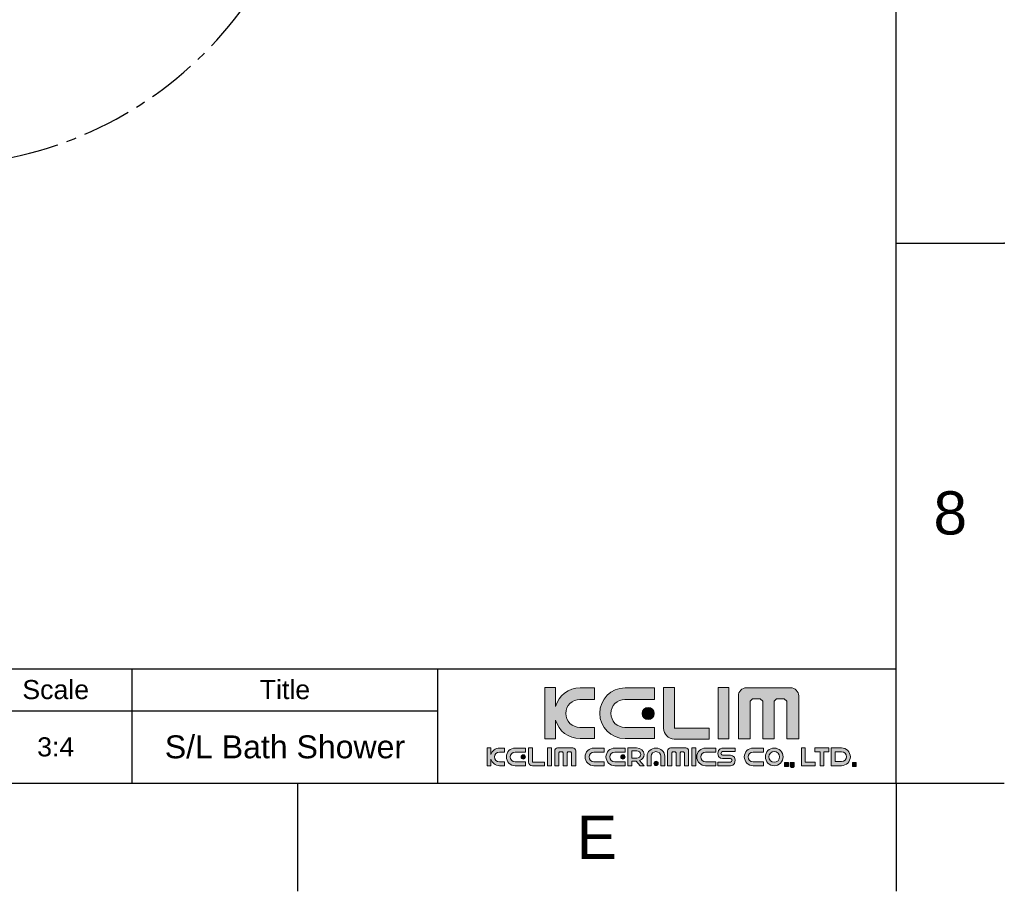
# Model space of a CAD drawing. Header units: millimetres. Extents: x 789 to 1209, y 393 to 987.
# Tile 4 of 29: x 1080 to 1209, y 393 to 507. Entities that reach past the tile are written whole.
import ezdxf

# ---------------------------------------------------------------- set-up
doc = ezdxf.new("R2010")
doc.units = ezdxf.units.MM
doc.header["$LTSCALE"] = 0.1
doc.linetypes.add('CENTERX2', pattern=[101.6, 63.5, -12.7, 12.7, -12.7])
for name, color, linetype in [('CENTER', 1, 'CENTERX2'), ('FORM', 7, 'Continuous'), ('TEXT', 2, 'Continuous')]:
    doc.layers.add(name, color=color, linetype=linetype)
doc.styles.get("Standard").update_dxf_attribs({"font": 'arial_0.ttf'})

msp = doc.modelspace()

# ---------------------------------------------------------------- hatches: boundary and pattern name
at = {"layer": 'TEXT'}
h = msp.add_hatch(color=2, dxfattribs=at)
h.dxf.hatch_style = 2
edge = h.paths.add_edge_path()
edge.add_spline(control_points=[(1155.537, 414.04), (1155.537, 414.04), (1153.608, 414.04), (1153.608, 414.04), (1152.593, 414.04), (1151.776, 414.857), (1151.776, 415.869), (1151.776, 416.885), (1152.593, 417.702), (1153.608, 417.702), (1153.608, 417.702), (1155.537, 417.702), (1155.537, 417.702), (1155.537, 417.702), (1155.537, 419.216), (1155.537, 419.216), (1155.537, 419.216), (1153.631, 419.216), (1153.631, 419.216), (1152.104, 419.216), (1150.823, 418.193), (1150.433, 416.794), (1150.433, 416.794), (1150.433, 419.263), (1150.433, 419.263), (1150.433, 419.263), (1149.021, 419.263), (1149.021, 419.263), (1149.021, 419.263), (1149.021, 412.525), (1149.021, 412.525), (1149.021, 412.525), (1150.433, 412.525), (1150.433, 412.525), (1150.433, 412.525), (1150.433, 414.997), (1150.433, 414.997), (1150.823, 413.599), (1152.104, 412.572), (1153.631, 412.572), (1153.631, 412.572), (1155.537, 412.572), (1155.537, 412.572), (1155.537, 412.572), (1155.537, 414.04), (1155.537, 414.04)], knot_values=[0, 0, 0, 0, 1, 1, 1, 2, 2, 2, 3, 3, 3, 4, 4, 4, 5, 5, 5, 6, 6, 6, 7, 7, 7, 8, 8, 8, 9, 9, 9, 10, 10, 10, 11, 11, 11, 12, 12, 12, 13, 13, 13, 14, 14, 14, 15, 15, 15, 15], degree=3, periodic=0)
h = msp.add_hatch(color=256, dxfattribs=at)
h.dxf.hatch_style = 2
edge = h.paths.add_edge_path()
edge.add_spline(control_points=[(1159.52, 412.572), (1159.52, 412.572), (1163.36, 412.572), (1163.36, 412.572), (1163.36, 412.572), (1163.36, 414.04), (1163.36, 414.04), (1163.36, 414.04), (1159.496, 414.04), (1159.496, 414.04), (1158.483, 414.04), (1157.666, 414.857), (1157.666, 415.869), (1157.666, 416.885), (1158.483, 417.702), (1159.496, 417.702), (1159.496, 417.702), (1163.36, 417.702), (1163.36, 417.702), (1163.36, 417.702), (1163.36, 419.216), (1163.36, 419.216), (1163.36, 419.216), (1159.52, 419.216), (1159.52, 419.216), (1157.684, 419.216), (1156.199, 417.733), (1156.199, 415.895), (1156.199, 414.061), (1157.684, 412.572), (1159.52, 412.572)], knot_values=[0, 0, 0, 0, 1, 1, 1, 2, 2, 2, 3, 3, 3, 4, 4, 4, 5, 5, 5, 6, 6, 6, 7, 7, 7, 8, 8, 8, 9, 9, 9, 10, 10, 10, 10], degree=3, periodic=0)
h = msp.add_hatch(color=2, dxfattribs=at)
h.dxf.hatch_style = 2
edge = h.paths.add_edge_path()
edge.add_spline(control_points=[(1165.964, 412.521), (1165.964, 412.521), (1170.504, 412.521), (1170.504, 412.521), (1170.504, 412.521), (1170.504, 413.935), (1170.504, 413.935), (1170.504, 413.935), (1165.974, 413.935), (1165.974, 413.935), (1165.974, 413.935), (1165.969, 413.92), (1165.969, 413.92), (1165.969, 413.92), (1165.969, 419.263), (1165.969, 419.263), (1165.969, 419.263), (1164.555, 419.263), (1164.555, 419.263), (1164.555, 419.263), (1164.555, 413.935), (1164.555, 413.935), (1164.555, 413.935), (1164.55, 413.94), (1164.55, 413.94), (1164.55, 413.155), (1165.186, 412.515), (1165.974, 412.515), (1165.974, 412.515), (1165.964, 412.521), (1165.964, 412.521)], knot_values=[0, 0, 0, 0, 1, 1, 1, 2, 2, 2, 3, 3, 3, 4, 4, 4, 5, 5, 5, 6, 6, 6, 7, 7, 7, 8, 8, 8, 9, 9, 9, 10, 10, 10, 10], degree=3, periodic=0)
h = msp.add_hatch(color=2, dxfattribs=at)
h.dxf.hatch_style = 2
h.paths.add_polyline_path([(1173.094, 419.263), (1171.681, 419.263), (1171.681, 412.525), (1173.094, 412.525)])
h = msp.add_hatch(color=2, dxfattribs=at)
h.dxf.hatch_style = 2
edge = h.paths.add_edge_path()
edge.add_spline(control_points=[(1181.168, 419.231), (1181.168, 419.231), (1175.415, 419.231), (1175.415, 419.231), (1174.824, 419.231), (1174.345, 418.755), (1174.345, 418.168), (1174.345, 418.168), (1174.345, 412.536), (1174.345, 412.536), (1174.345, 412.536), (1175.873, 412.536), (1175.873, 412.536), (1175.873, 412.536), (1175.873, 417.471), (1175.873, 417.471), (1175.873, 417.471), (1176.191, 417.791), (1176.191, 417.791), (1176.191, 417.791), (1177.216, 417.791), (1177.216, 417.791), (1177.216, 417.791), (1177.535, 417.471), (1177.535, 417.471), (1177.535, 417.471), (1177.535, 412.536), (1177.535, 412.536), (1177.535, 412.536), (1179.012, 412.536), (1179.012, 412.536), (1179.012, 412.536), (1179.012, 417.471), (1179.012, 417.471), (1179.012, 417.471), (1179.334, 417.791), (1179.334, 417.791), (1179.334, 417.791), (1180.355, 417.791), (1180.355, 417.791), (1180.355, 417.791), (1180.673, 417.471), (1180.673, 417.471), (1180.673, 417.471), (1180.673, 412.536), (1180.673, 412.536), (1180.673, 412.536), (1182.239, 412.536), (1182.239, 412.536), (1182.239, 412.536), (1182.239, 418.168), (1182.239, 418.168), (1182.239, 418.755), (1181.758, 419.231), (1181.168, 419.231)], knot_values=[0, 0, 0, 0, 1, 1, 1, 2, 2, 2, 3, 3, 3, 4, 4, 4, 5, 5, 5, 6, 6, 6, 7, 7, 7, 8, 8, 8, 9, 9, 9, 10, 10, 10, 11, 11, 11, 12, 12, 12, 13, 13, 13, 14, 14, 14, 15, 15, 15, 16, 16, 16, 17, 17, 17, 18, 18, 18, 18], degree=3, periodic=0)
h = msp.add_hatch(color=2, dxfattribs=at)
h.dxf.hatch_style = 2
edge = h.paths.add_edge_path()
edge.add_spline(control_points=[(1161.742, 415.869), (1161.742, 415.429), (1162.098, 415.066), (1162.541, 415.066), (1162.982, 415.066), (1163.342, 415.429), (1163.342, 415.869), (1163.342, 416.313), (1162.982, 416.669), (1162.541, 416.669), (1162.098, 416.669), (1161.742, 416.313), (1161.742, 415.869)], knot_values=[0, 0, 0, 0, 1, 1, 1, 2, 2, 2, 3, 3, 3, 4, 4, 4, 4], degree=3, periodic=0)
h = msp.add_hatch(color=2, dxfattribs=at)
h.dxf.hatch_style = 2
edge = h.paths.add_edge_path()
edge.add_spline(control_points=[(1141.97, 410.494), (1141.97, 410.494), (1141.97, 411.359), (1141.97, 411.359), (1141.97, 411.359), (1141.478, 411.359), (1141.478, 411.359), (1141.478, 411.359), (1141.478, 409.009), (1141.478, 409.009), (1141.478, 409.009), (1141.97, 409.009), (1141.97, 409.009), (1141.97, 409.009), (1141.97, 409.875), (1141.97, 409.875), (1142.105, 409.386), (1142.552, 409.026), (1143.086, 409.026), (1143.086, 409.026), (1143.751, 409.026), (1143.751, 409.026), (1143.751, 409.026), (1143.751, 409.537), (1143.751, 409.537), (1143.751, 409.537), (1143.078, 409.537), (1143.078, 409.537), (1142.724, 409.537), (1142.439, 409.822), (1142.439, 410.175), (1142.439, 410.529), (1142.724, 410.814), (1143.078, 410.814), (1143.078, 410.814), (1143.751, 410.814), (1143.751, 410.814), (1143.751, 410.814), (1143.751, 411.343), (1143.751, 411.343), (1143.751, 411.343), (1143.086, 411.343), (1143.086, 411.343), (1142.552, 411.343), (1142.105, 410.984), (1141.97, 410.494)], knot_values=[0, 0, 0, 0, 1, 1, 1, 2, 2, 2, 3, 3, 3, 4, 4, 4, 5, 5, 5, 6, 6, 6, 7, 7, 7, 8, 8, 8, 9, 9, 9, 10, 10, 10, 11, 11, 11, 12, 12, 12, 13, 13, 13, 14, 14, 14, 15, 15, 15, 15], degree=3, periodic=0)
h = msp.add_hatch(color=2, dxfattribs=at)
h.dxf.hatch_style = 2
edge = h.paths.add_edge_path()
edge.add_spline(control_points=[(1143.981, 410.184), (1143.981, 409.545), (1144.499, 409.026), (1145.14, 409.026), (1145.14, 409.026), (1146.479, 409.026), (1146.479, 409.026), (1146.479, 409.026), (1146.479, 409.537), (1146.479, 409.537), (1146.479, 409.537), (1145.131, 409.537), (1145.131, 409.537), (1144.778, 409.537), (1144.493, 409.822), (1144.493, 410.175), (1144.493, 410.529), (1144.778, 410.814), (1145.131, 410.814), (1145.131, 410.814), (1146.479, 410.814), (1146.479, 410.814), (1146.479, 410.814), (1146.479, 411.343), (1146.479, 411.343), (1146.479, 411.343), (1145.14, 411.343), (1145.14, 411.343), (1144.499, 411.343), (1143.981, 410.825), (1143.981, 410.184)], knot_values=[0, 0, 0, 0, 1, 1, 1, 2, 2, 2, 3, 3, 3, 4, 4, 4, 5, 5, 5, 6, 6, 6, 7, 7, 7, 8, 8, 8, 9, 9, 9, 10, 10, 10, 10], degree=3, periodic=0)
h = msp.add_hatch(color=2, dxfattribs=at)
h.dxf.hatch_style = 2
edge = h.paths.add_edge_path()
edge.add_spline(control_points=[(1147.389, 409.495), (1147.389, 409.495), (1147.389, 411.359), (1147.389, 411.359), (1147.389, 411.359), (1146.896, 411.359), (1146.896, 411.359), (1146.896, 411.359), (1146.896, 409.5), (1146.896, 409.5), (1146.896, 409.5), (1146.894, 409.503), (1146.894, 409.503), (1146.894, 409.228), (1147.116, 409.005), (1147.391, 409.005), (1147.391, 409.005), (1147.387, 409.007), (1147.387, 409.007), (1147.387, 409.007), (1148.97, 409.007), (1148.97, 409.007), (1148.97, 409.007), (1148.97, 409.5), (1148.97, 409.5), (1148.97, 409.5), (1147.391, 409.5), (1147.391, 409.5), (1147.391, 409.5), (1147.389, 409.495), (1147.389, 409.495)], knot_values=[0, 0, 0, 0, 1, 1, 1, 2, 2, 2, 3, 3, 3, 4, 4, 4, 5, 5, 5, 6, 6, 6, 7, 7, 7, 8, 8, 8, 9, 9, 9, 10, 10, 10, 10], degree=3, periodic=0)
h = msp.add_hatch(color=2, dxfattribs=at)
h.dxf.hatch_style = 2
h.paths.add_polyline_path([(1149.381, 409.009), (1149.874, 409.009), (1149.874, 411.359), (1149.381, 411.359)])
h = msp.add_hatch(color=2, dxfattribs=at)
h.dxf.hatch_style = 2
edge = h.paths.add_edge_path()
edge.add_spline(control_points=[(1152.69, 411.348), (1152.69, 411.348), (1150.683, 411.348), (1150.683, 411.348), (1150.477, 411.348), (1150.31, 411.182), (1150.31, 410.977), (1150.31, 410.977), (1150.31, 409.013), (1150.31, 409.013), (1150.31, 409.013), (1150.843, 409.013), (1150.843, 409.013), (1150.843, 409.013), (1150.843, 410.734), (1150.843, 410.734), (1150.843, 410.734), (1150.954, 410.845), (1150.954, 410.845), (1150.954, 410.845), (1151.311, 410.845), (1151.311, 410.845), (1151.311, 410.845), (1151.423, 410.734), (1151.423, 410.734), (1151.423, 410.734), (1151.423, 409.013), (1151.423, 409.013), (1151.423, 409.013), (1151.938, 409.013), (1151.938, 409.013), (1151.938, 409.013), (1151.938, 410.734), (1151.938, 410.734), (1151.938, 410.734), (1152.05, 410.845), (1152.05, 410.845), (1152.05, 410.845), (1152.406, 410.845), (1152.406, 410.845), (1152.406, 410.845), (1152.517, 410.734), (1152.517, 410.734), (1152.517, 410.734), (1152.517, 409.013), (1152.517, 409.013), (1152.517, 409.013), (1153.063, 409.013), (1153.063, 409.013), (1153.063, 409.013), (1153.063, 410.977), (1153.063, 410.977), (1153.063, 411.182), (1152.895, 411.348), (1152.69, 411.348)], knot_values=[0, 0, 0, 0, 1, 1, 1, 2, 2, 2, 3, 3, 3, 4, 4, 4, 5, 5, 5, 6, 6, 6, 7, 7, 7, 8, 8, 8, 9, 9, 9, 10, 10, 10, 11, 11, 11, 12, 12, 12, 13, 13, 13, 14, 14, 14, 15, 15, 15, 16, 16, 16, 17, 17, 17, 18, 18, 18, 18], degree=3, periodic=0)
h = msp.add_hatch(color=2, dxfattribs=at)
h.dxf.hatch_style = 2
edge = h.paths.add_edge_path()
edge.add_spline(control_points=[(1154.295, 410.184), (1154.295, 409.545), (1154.813, 409.026), (1155.453, 409.026), (1155.453, 409.026), (1156.792, 409.026), (1156.792, 409.026), (1156.792, 409.026), (1156.792, 409.537), (1156.792, 409.537), (1156.792, 409.537), (1155.445, 409.537), (1155.445, 409.537), (1155.091, 409.537), (1154.806, 409.822), (1154.806, 410.175), (1154.806, 410.529), (1155.091, 410.814), (1155.445, 410.814), (1155.445, 410.814), (1156.792, 410.814), (1156.792, 410.814), (1156.792, 410.814), (1156.792, 411.343), (1156.792, 411.343), (1156.792, 411.343), (1155.453, 411.343), (1155.453, 411.343), (1154.813, 411.343), (1154.295, 410.825), (1154.295, 410.184)], knot_values=[0, 0, 0, 0, 1, 1, 1, 2, 2, 2, 3, 3, 3, 4, 4, 4, 5, 5, 5, 6, 6, 6, 7, 7, 7, 8, 8, 8, 9, 9, 9, 10, 10, 10, 10], degree=3, periodic=0)
h = msp.add_hatch(color=2, dxfattribs=at)
h.dxf.hatch_style = 2
edge = h.paths.add_edge_path()
edge.add_spline(control_points=[(1157.023, 410.184), (1157.023, 409.545), (1157.541, 409.026), (1158.182, 409.026), (1158.182, 409.026), (1159.521, 409.026), (1159.521, 409.026), (1159.521, 409.026), (1159.521, 409.537), (1159.521, 409.537), (1159.521, 409.537), (1158.173, 409.537), (1158.173, 409.537), (1157.82, 409.537), (1157.535, 409.822), (1157.535, 410.175), (1157.535, 410.529), (1157.82, 410.814), (1158.173, 410.814), (1158.173, 410.814), (1159.521, 410.814), (1159.521, 410.814), (1159.521, 410.814), (1159.521, 411.343), (1159.521, 411.343), (1159.521, 411.343), (1158.182, 411.343), (1158.182, 411.343), (1157.541, 411.343), (1157.023, 410.825), (1157.023, 410.184)], knot_values=[0, 0, 0, 0, 1, 1, 1, 2, 2, 2, 3, 3, 3, 4, 4, 4, 5, 5, 5, 6, 6, 6, 7, 7, 7, 8, 8, 8, 9, 9, 9, 10, 10, 10, 10], degree=3, periodic=0)
h = msp.add_hatch(color=2, dxfattribs=at)
h.dxf.hatch_style = 2
edge = h.paths.add_edge_path()
edge.add_spline(control_points=[(1162.01, 410.493), (1162.01, 410.971), (1161.572, 411.359), (1161.031, 411.359), (1161.031, 411.359), (1160.392, 411.359), (1160.392, 411.359), (1160.392, 411.359), (1159.899, 411.359), (1159.899, 411.359), (1159.899, 411.359), (1159.899, 410.976), (1159.899, 410.976), (1159.899, 410.976), (1159.899, 410.022), (1159.899, 410.022), (1159.899, 410.022), (1159.899, 409.627), (1159.899, 409.627), (1159.899, 409.627), (1159.899, 409.009), (1159.899, 409.009), (1159.899, 409.009), (1160.392, 409.009), (1160.392, 409.009), (1160.392, 409.009), (1160.392, 409.627), (1160.392, 409.627), (1160.392, 409.627), (1160.992, 409.627), (1160.992, 409.627), (1160.992, 409.627), (1161.516, 409.009), (1161.516, 409.009), (1161.516, 409.009), (1162.008, 409.009), (1162.008, 409.009), (1162.008, 409.009), (1161.423, 409.7), (1161.423, 409.7), (1161.769, 409.833), (1162.01, 410.137), (1162.01, 410.493)], knot_values=[0, 0, 0, 0, 1, 1, 1, 2, 2, 2, 3, 3, 3, 4, 4, 4, 5, 5, 5, 6, 6, 6, 7, 7, 7, 8, 8, 8, 9, 9, 9, 10, 10, 10, 11, 11, 11, 12, 12, 12, 13, 13, 13, 14, 14, 14, 14], degree=3, periodic=0)
edge = h.paths.add_edge_path()
edge.add_spline(control_points=[(1161.039, 410.022), (1161.039, 410.022), (1160.392, 410.022), (1160.392, 410.022), (1160.392, 410.022), (1160.392, 410.976), (1160.392, 410.976), (1160.392, 410.976), (1161.039, 410.976), (1161.039, 410.976), (1161.337, 410.976), (1161.578, 410.763), (1161.578, 410.499), (1161.578, 410.235), (1161.337, 410.022), (1161.039, 410.022)], knot_values=[0, 0, 0, 0, 1, 1, 1, 2, 2, 2, 3, 3, 3, 4, 4, 4, 5, 5, 5, 5], degree=3, periodic=0)
h = msp.add_hatch(color=2, dxfattribs=at)
h.dxf.hatch_style = 2
edge = h.paths.add_edge_path()
edge.add_spline(control_points=[(1163.565, 411.343), (1162.926, 411.343), (1162.407, 410.862), (1162.407, 410.268), (1162.407, 410.268), (1162.407, 409.026), (1162.407, 409.026), (1162.407, 409.026), (1162.918, 409.026), (1162.918, 409.026), (1162.918, 409.026), (1162.918, 410.276), (1162.918, 410.276), (1162.918, 410.603), (1163.203, 410.868), (1163.556, 410.868), (1163.91, 410.868), (1164.196, 410.604), (1164.196, 410.276), (1164.196, 410.276), (1164.196, 409.026), (1164.196, 409.026), (1164.196, 409.026), (1164.724, 409.026), (1164.724, 409.026), (1164.724, 409.026), (1164.724, 410.268), (1164.724, 410.268), (1164.724, 410.862), (1164.206, 411.343), (1163.565, 411.343)], knot_values=[0, 0, 0, 0, 1, 1, 1, 2, 2, 2, 3, 3, 3, 4, 4, 4, 5, 5, 5, 6, 6, 6, 7, 7, 7, 8, 8, 8, 9, 9, 9, 10, 10, 10, 10], degree=3, periodic=0)
h = msp.add_hatch(color=2, dxfattribs=at)
h.dxf.hatch_style = 2
edge = h.paths.add_edge_path()
edge.add_spline(control_points=[(1167.464, 411.348), (1167.464, 411.348), (1165.458, 411.348), (1165.458, 411.348), (1165.252, 411.348), (1165.085, 411.182), (1165.085, 410.977), (1165.085, 410.977), (1165.085, 409.013), (1165.085, 409.013), (1165.085, 409.013), (1165.618, 409.013), (1165.618, 409.013), (1165.618, 409.013), (1165.618, 410.734), (1165.618, 410.734), (1165.618, 410.734), (1165.729, 410.845), (1165.729, 410.845), (1165.729, 410.845), (1166.086, 410.845), (1166.086, 410.845), (1166.086, 410.845), (1166.197, 410.734), (1166.197, 410.734), (1166.197, 410.734), (1166.197, 409.013), (1166.197, 409.013), (1166.197, 409.013), (1166.713, 409.013), (1166.713, 409.013), (1166.713, 409.013), (1166.713, 410.734), (1166.713, 410.734), (1166.713, 410.734), (1166.825, 410.845), (1166.825, 410.845), (1166.825, 410.845), (1167.181, 410.845), (1167.181, 410.845), (1167.181, 410.845), (1167.292, 410.734), (1167.292, 410.734), (1167.292, 410.734), (1167.292, 409.013), (1167.292, 409.013), (1167.292, 409.013), (1167.838, 409.013), (1167.838, 409.013), (1167.838, 409.013), (1167.838, 410.977), (1167.838, 410.977), (1167.838, 411.182), (1167.67, 411.348), (1167.464, 411.348)], knot_values=[0, 0, 0, 0, 1, 1, 1, 2, 2, 2, 3, 3, 3, 4, 4, 4, 5, 5, 5, 6, 6, 6, 7, 7, 7, 8, 8, 8, 9, 9, 9, 10, 10, 10, 11, 11, 11, 12, 12, 12, 13, 13, 13, 14, 14, 14, 15, 15, 15, 16, 16, 16, 17, 17, 17, 18, 18, 18, 18], degree=3, periodic=0)
h = msp.add_hatch(color=2, dxfattribs=at)
h.dxf.hatch_style = 2
h.paths.add_polyline_path([(1168.269, 409.009), (1168.762, 409.009), (1168.762, 411.359), (1168.269, 411.359)])
h = msp.add_hatch(color=2, dxfattribs=at)
h.dxf.hatch_style = 2
edge = h.paths.add_edge_path()
edge.add_spline(control_points=[(1168.906, 410.184), (1168.906, 409.545), (1169.424, 409.026), (1170.064, 409.026), (1170.064, 409.026), (1171.404, 409.026), (1171.404, 409.026), (1171.404, 409.026), (1171.404, 409.537), (1171.404, 409.537), (1171.404, 409.537), (1170.056, 409.537), (1170.056, 409.537), (1169.702, 409.537), (1169.417, 409.822), (1169.417, 410.175), (1169.417, 410.529), (1169.702, 410.814), (1170.056, 410.814), (1170.056, 410.814), (1171.404, 410.814), (1171.404, 410.814), (1171.404, 410.814), (1171.404, 411.343), (1171.404, 411.343), (1171.404, 411.343), (1170.064, 411.343), (1170.064, 411.343), (1169.424, 411.343), (1168.906, 410.825), (1168.906, 410.184)], knot_values=[0, 0, 0, 0, 1, 1, 1, 2, 2, 2, 3, 3, 3, 4, 4, 4, 5, 5, 5, 6, 6, 6, 7, 7, 7, 8, 8, 8, 9, 9, 9, 10, 10, 10, 10], degree=3, periodic=0)
h = msp.add_hatch(color=2, dxfattribs=at)
h.dxf.hatch_style = 2
edge = h.paths.add_edge_path()
edge.add_spline(control_points=[(1171.651, 410.626), (1171.651, 409.909), (1172.381, 409.97), (1172.381, 409.97), (1172.381, 409.97), (1172.4, 409.97), (1172.4, 409.97), (1172.4, 409.97), (1173.186, 409.97), (1173.186, 409.97), (1173.186, 409.97), (1173.327, 409.97), (1173.327, 409.97), (1173.327, 409.97), (1173.518, 409.939), (1173.518, 409.755), (1173.518, 409.571), (1173.394, 409.5), (1173.327, 409.5), (1173.327, 409.5), (1171.651, 409.5), (1171.651, 409.5), (1171.651, 409.5), (1171.651, 409.026), (1171.651, 409.026), (1171.651, 409.026), (1173.316, 409.026), (1173.316, 409.026), (1173.316, 409.026), (1173.935, 409.026), (1173.935, 409.743), (1173.935, 410.461), (1173.205, 410.399), (1173.205, 410.399), (1173.205, 410.399), (1173.186, 410.399), (1173.186, 410.399), (1173.186, 410.399), (1172.4, 410.399), (1172.4, 410.399), (1172.4, 410.399), (1172.258, 410.399), (1172.258, 410.399), (1172.258, 410.399), (1172.067, 410.43), (1172.067, 410.614), (1172.067, 410.797), (1172.192, 410.868), (1172.259, 410.868), (1172.259, 410.868), (1173.935, 410.868), (1173.935, 410.868), (1173.935, 410.868), (1173.935, 411.343), (1173.935, 411.343), (1173.935, 411.343), (1172.27, 411.343), (1172.27, 411.343), (1172.27, 411.343), (1171.651, 411.343), (1171.651, 410.626)], knot_values=[0, 0, 0, 0, 1, 1, 1, 2, 2, 2, 3, 3, 3, 4, 4, 4, 5, 5, 5, 6, 6, 6, 7, 7, 7, 8, 8, 8, 9, 9, 9, 10, 10, 10, 11, 11, 11, 12, 12, 12, 13, 13, 13, 14, 14, 14, 15, 15, 15, 16, 16, 16, 17, 17, 17, 18, 18, 18, 19, 19, 19, 20, 20, 20, 20], degree=3, periodic=0)
h = msp.add_hatch(color=2, dxfattribs=at)
h.dxf.hatch_style = 2
edge = h.paths.add_edge_path()
edge.add_spline(control_points=[(1175.127, 410.184), (1175.127, 409.545), (1175.644, 409.026), (1176.285, 409.026), (1176.285, 409.026), (1177.624, 409.026), (1177.624, 409.026), (1177.624, 409.026), (1177.624, 409.537), (1177.624, 409.537), (1177.624, 409.537), (1176.277, 409.537), (1176.277, 409.537), (1175.923, 409.537), (1175.638, 409.822), (1175.638, 410.175), (1175.638, 410.529), (1175.923, 410.814), (1176.277, 410.814), (1176.277, 410.814), (1177.624, 410.814), (1177.624, 410.814), (1177.624, 410.814), (1177.624, 411.343), (1177.624, 411.343), (1177.624, 411.343), (1176.285, 411.343), (1176.285, 411.343), (1175.644, 411.343), (1175.127, 410.825), (1175.127, 410.184)], knot_values=[0, 0, 0, 0, 1, 1, 1, 2, 2, 2, 3, 3, 3, 4, 4, 4, 5, 5, 5, 6, 6, 6, 7, 7, 7, 8, 8, 8, 9, 9, 9, 10, 10, 10, 10], degree=3, periodic=0)
h = msp.add_hatch(color=2, dxfattribs=at)
h.dxf.hatch_style = 2
edge = h.paths.add_edge_path()
edge.add_spline(control_points=[(1179.038, 411.343), (1178.398, 411.343), (1177.88, 410.824), (1177.88, 410.184), (1177.88, 409.545), (1178.398, 409.026), (1179.038, 409.026), (1179.678, 409.026), (1180.197, 409.545), (1180.197, 410.184), (1180.197, 410.824), (1179.678, 411.343), (1179.038, 411.343)], knot_values=[0, 0, 0, 0, 1, 1, 1, 2, 2, 2, 3, 3, 3, 4, 4, 4, 4], degree=3, periodic=0)
edge = h.paths.add_edge_path()
edge.add_spline(control_points=[(1179.038, 409.476), (1178.647, 409.476), (1178.33, 409.794), (1178.33, 410.184), (1178.33, 410.576), (1178.647, 410.893), (1179.038, 410.893), (1179.429, 410.893), (1179.746, 410.576), (1179.746, 410.184), (1179.746, 409.794), (1179.429, 409.476), (1179.038, 409.476)], knot_values=[0, 0, 0, 0, 1, 1, 1, 2, 2, 2, 3, 3, 3, 4, 4, 4, 4], degree=3, periodic=0)
h = msp.add_hatch(color=2, dxfattribs=at)
h.dxf.hatch_style = 2
h.paths.add_polyline_path([(1183.086, 411.359), (1182.593, 411.359), (1182.593, 409.502), (1182.593, 409.009), (1183.086, 409.009), (1184.411, 409.009), (1184.411, 409.502), (1183.086, 409.502)])
h = msp.add_hatch(color=2, dxfattribs=at)
h.dxf.hatch_style = 2
h.paths.add_polyline_path([(1185.032, 411.359), (1184.37, 411.359), (1184.37, 410.866), (1185.032, 410.866), (1185.032, 409.009), (1185.525, 409.009), (1185.525, 410.866), (1186.187, 410.866), (1186.187, 411.359), (1185.525, 411.359)])
h = msp.add_hatch(color=2, dxfattribs=at)
h.dxf.hatch_style = 2
edge = h.paths.add_edge_path()
edge.add_spline(control_points=[(1187.843, 411.351), (1187.843, 411.351), (1186.504, 411.351), (1186.504, 411.351), (1186.504, 411.351), (1186.504, 409.034), (1186.504, 409.034), (1186.504, 409.034), (1187.843, 409.034), (1187.843, 409.034), (1188.484, 409.034), (1189.002, 409.551), (1189.002, 410.192), (1189.002, 410.832), (1188.484, 411.351), (1187.843, 411.351)], knot_values=[0, 0, 0, 0, 1, 1, 1, 2, 2, 2, 3, 3, 3, 4, 4, 4, 5, 5, 5, 5], degree=3, periodic=0)
edge = h.paths.add_edge_path()
edge.add_spline(control_points=[(1187.852, 409.562), (1187.852, 409.562), (1186.997, 409.562), (1186.997, 409.562), (1186.997, 409.562), (1186.997, 410.839), (1186.997, 410.839), (1186.997, 410.839), (1187.852, 410.839), (1187.852, 410.839), (1188.205, 410.839), (1188.49, 410.554), (1188.49, 410.201), (1188.49, 409.847), (1188.205, 409.562), (1187.852, 409.562)], knot_values=[0, 0, 0, 0, 1, 1, 1, 2, 2, 2, 3, 3, 3, 4, 4, 4, 5, 5, 5, 5], degree=3, periodic=0)
h = msp.add_hatch(color=2, dxfattribs=at)
h.dxf.hatch_style = 2
edge = h.paths.add_edge_path()
edge.add_spline(control_points=[(1145.914, 410.175), (1145.914, 410.021), (1146.039, 409.895), (1146.193, 409.895), (1146.347, 409.895), (1146.473, 410.021), (1146.473, 410.175), (1146.473, 410.33), (1146.347, 410.454), (1146.193, 410.454), (1146.039, 410.454), (1145.914, 410.33), (1145.914, 410.175)], knot_values=[0, 0, 0, 0, 1, 1, 1, 2, 2, 2, 3, 3, 3, 4, 4, 4, 4], degree=3, periodic=0)
h = msp.add_hatch(color=2, dxfattribs=at)
h.dxf.hatch_style = 2
edge = h.paths.add_edge_path()
edge.add_spline(control_points=[(1158.957, 410.175), (1158.957, 410.021), (1159.08, 409.895), (1159.235, 409.895), (1159.389, 409.895), (1159.514, 410.021), (1159.514, 410.175), (1159.514, 410.33), (1159.389, 410.454), (1159.235, 410.454), (1159.08, 410.454), (1158.957, 410.33), (1158.957, 410.175)], knot_values=[0, 0, 0, 0, 1, 1, 1, 2, 2, 2, 3, 3, 3, 4, 4, 4, 4], degree=3, periodic=0)
h = msp.add_hatch(color=2, dxfattribs=at)
h.dxf.hatch_style = 2
edge = h.paths.add_edge_path()
edge.add_spline(control_points=[(1163.573, 409.602), (1163.419, 409.602), (1163.295, 409.477), (1163.295, 409.322), (1163.295, 409.169), (1163.419, 409.042), (1163.573, 409.042), (1163.728, 409.042), (1163.853, 409.169), (1163.853, 409.322), (1163.853, 409.477), (1163.728, 409.602), (1163.573, 409.602)], knot_values=[0, 0, 0, 0, 1, 1, 1, 2, 2, 2, 3, 3, 3, 4, 4, 4, 4], degree=3, periodic=0)
h = msp.add_hatch(color=2, dxfattribs=at)
h.dxf.hatch_style = 2
h.paths.add_polyline_path([(1180.389, 408.935), (1180.9, 408.935), (1180.9, 409.447), (1180.389, 409.447)])
h = msp.add_hatch(color=2, dxfattribs=at)
h.dxf.hatch_style = 2
h.paths.add_polyline_path([(1181.136, 408.935), (1181.34, 408.935), (1181.197, 408.812), (1181.504, 408.812), (1181.648, 408.935), (1181.648, 409.447), (1181.136, 409.447)])
h = msp.add_hatch(color=2, dxfattribs=at)
h.dxf.hatch_style = 2
h.paths.add_polyline_path([(1189.27, 408.935), (1189.782, 408.935), (1189.782, 409.447), (1189.27, 409.447)])

# ---------------------------------------------------------------- linework, layer by layer
for p, q in [((1195.008, 406.728), (1195.008, 972.384)), ((1195.008, 477.435), (1209.15, 477.435)), ((803.291, 406.728), (1195.008, 406.728)), ((1116.665, 406.728), (1116.665, 392.586)), ((1195.008, 406.728), (1195.008, 392.586)), ((1195.008, 406.728), (1209.15, 406.728))]:
    msp.add_line(p, q)
msp.add_point((1209.15, 477.435))
at = {"layer": 'CENTER'}
msp.add_arc((1069.071, 537.632), 50, 270, 0, dxfattribs=at)
at = {"layer": 'FORM'}
for p, q in [((924.508, 421.728), (1195.008, 421.728)), ((1095.008, 406.728), (1095.008, 421.728)), ((1135.008, 406.728), (1135.008, 421.728)), ((995.008, 416.228), (1135.008, 416.228))]:
    msp.add_line(p, q, dxfattribs=at)
at = {"layer": 'TEXT', "lineweight": 0}
for points in [[(1173.094, 419.263), (1171.681, 419.263), (1171.681, 412.525), (1173.094, 412.525), (1173.094, 419.263)], [(1149.381, 409.009), (1149.874, 409.009), (1149.874, 411.359), (1149.381, 411.359), (1149.381, 409.009)], [(1168.269, 409.009), (1168.762, 409.009), (1168.762, 411.359), (1168.269, 411.359), (1168.269, 409.009)], [(1183.086, 411.359), (1182.593, 411.359), (1182.593, 409.502), (1182.593, 409.009), (1183.086, 409.009), (1184.411, 409.009), (1184.411, 409.502), (1183.086, 409.502), (1183.086, 411.359)], [(1185.032, 411.359), (1184.37, 411.359), (1184.37, 410.866), (1185.032, 410.866), (1185.032, 409.009), (1185.525, 409.009), (1185.525, 410.866), (1186.187, 410.866), (1186.187, 411.359), (1185.525, 411.359), (1185.032, 411.359)], [(1180.389, 408.935), (1180.9, 408.935), (1180.9, 409.447), (1180.389, 409.447), (1180.389, 408.935)], [(1181.136, 408.935), (1181.34, 408.935), (1181.197, 408.812), (1181.504, 408.812), (1181.648, 408.935), (1181.648, 409.447), (1181.136, 409.447), (1181.136, 408.935)], [(1189.27, 408.935), (1189.782, 408.935), (1189.782, 409.447), (1189.27, 409.447), (1189.27, 408.935)]]:
    msp.add_lwpolyline(points, dxfattribs=at)
for points, knots in [([(1155.537, 414.04), (1155.537, 414.04), (1153.608, 414.04), (1153.608, 414.04), (1152.593, 414.04), (1151.776, 414.857), (1151.776, 415.869), (1151.776, 416.885), (1152.593, 417.702), (1153.608, 417.702), (1153.608, 417.702), (1155.537, 417.702), (1155.537, 417.702), (1155.537, 417.702), (1155.537, 419.216), (1155.537, 419.216), (1155.537, 419.216), (1153.631, 419.216), (1153.631, 419.216), (1152.104, 419.216), (1150.823, 418.193), (1150.433, 416.794), (1150.433, 416.794), (1150.433, 419.263), (1150.433, 419.263), (1150.433, 419.263), (1149.021, 419.263), (1149.021, 419.263), (1149.021, 419.263), (1149.021, 412.525), (1149.021, 412.525), (1149.021, 412.525), (1150.433, 412.525), (1150.433, 412.525), (1150.433, 412.525), (1150.433, 414.997), (1150.433, 414.997), (1150.823, 413.599), (1152.104, 412.572), (1153.631, 412.572), (1153.631, 412.572), (1155.537, 412.572), (1155.537, 412.572), (1155.537, 412.572), (1155.537, 414.04), (1155.537, 414.04)], [0, 0, 0, 0, 1, 1, 1, 2, 2, 2, 3, 3, 3, 4, 4, 4, 5, 5, 5, 6, 6, 6, 7, 7, 7, 8, 8, 8, 9, 9, 9, 10, 10, 10, 11, 11, 11, 12, 12, 12, 13, 13, 13, 14, 14, 14, 15, 15, 15, 15]), ([(1159.52, 412.572), (1159.52, 412.572), (1163.36, 412.572), (1163.36, 412.572), (1163.36, 412.572), (1163.36, 414.04), (1163.36, 414.04), (1163.36, 414.04), (1159.496, 414.04), (1159.496, 414.04), (1158.483, 414.04), (1157.666, 414.857), (1157.666, 415.869), (1157.666, 416.885), (1158.483, 417.702), (1159.496, 417.702), (1159.496, 417.702), (1163.36, 417.702), (1163.36, 417.702), (1163.36, 417.702), (1163.36, 419.216), (1163.36, 419.216), (1163.36, 419.216), (1159.52, 419.216), (1159.52, 419.216), (1157.684, 419.216), (1156.199, 417.733), (1156.199, 415.895), (1156.199, 414.061), (1157.684, 412.572), (1159.52, 412.572)], [0, 0, 0, 0, 1, 1, 1, 2, 2, 2, 3, 3, 3, 4, 4, 4, 5, 5, 5, 6, 6, 6, 7, 7, 7, 8, 8, 8, 9, 9, 9, 10, 10, 10, 10]), ([(1165.964, 412.521), (1165.964, 412.521), (1170.504, 412.521), (1170.504, 412.521), (1170.504, 412.521), (1170.504, 413.935), (1170.504, 413.935), (1170.504, 413.935), (1165.974, 413.935), (1165.974, 413.935), (1165.974, 413.935), (1165.969, 413.92), (1165.969, 413.92), (1165.969, 413.92), (1165.969, 419.263), (1165.969, 419.263), (1165.969, 419.263), (1164.555, 419.263), (1164.555, 419.263), (1164.555, 419.263), (1164.555, 413.935), (1164.555, 413.935), (1164.555, 413.935), (1164.55, 413.94), (1164.55, 413.94), (1164.55, 413.155), (1165.186, 412.515), (1165.974, 412.515), (1165.974, 412.515), (1165.964, 412.521), (1165.964, 412.521)], [0, 0, 0, 0, 1, 1, 1, 2, 2, 2, 3, 3, 3, 4, 4, 4, 5, 5, 5, 6, 6, 6, 7, 7, 7, 8, 8, 8, 9, 9, 9, 10, 10, 10, 10]), ([(1181.168, 419.231), (1181.168, 419.231), (1175.415, 419.231), (1175.415, 419.231), (1174.824, 419.231), (1174.345, 418.755), (1174.345, 418.168), (1174.345, 418.168), (1174.345, 412.536), (1174.345, 412.536), (1174.345, 412.536), (1175.873, 412.536), (1175.873, 412.536), (1175.873, 412.536), (1175.873, 417.471), (1175.873, 417.471), (1175.873, 417.471), (1176.191, 417.791), (1176.191, 417.791), (1176.191, 417.791), (1177.216, 417.791), (1177.216, 417.791), (1177.216, 417.791), (1177.535, 417.471), (1177.535, 417.471), (1177.535, 417.471), (1177.535, 412.536), (1177.535, 412.536), (1177.535, 412.536), (1179.012, 412.536), (1179.012, 412.536), (1179.012, 412.536), (1179.012, 417.471), (1179.012, 417.471), (1179.012, 417.471), (1179.334, 417.791), (1179.334, 417.791), (1179.334, 417.791), (1180.355, 417.791), (1180.355, 417.791), (1180.355, 417.791), (1180.673, 417.471), (1180.673, 417.471), (1180.673, 417.471), (1180.673, 412.536), (1180.673, 412.536), (1180.673, 412.536), (1182.239, 412.536), (1182.239, 412.536), (1182.239, 412.536), (1182.239, 418.168), (1182.239, 418.168), (1182.239, 418.755), (1181.758, 419.231), (1181.168, 419.231)], [0, 0, 0, 0, 1, 1, 1, 2, 2, 2, 3, 3, 3, 4, 4, 4, 5, 5, 5, 6, 6, 6, 7, 7, 7, 8, 8, 8, 9, 9, 9, 10, 10, 10, 11, 11, 11, 12, 12, 12, 13, 13, 13, 14, 14, 14, 15, 15, 15, 16, 16, 16, 17, 17, 17, 18, 18, 18, 18]), ([(1161.742, 415.869), (1161.742, 415.429), (1162.098, 415.066), (1162.541, 415.066), (1162.982, 415.066), (1163.342, 415.429), (1163.342, 415.869), (1163.342, 416.313), (1162.982, 416.669), (1162.541, 416.669), (1162.098, 416.669), (1161.742, 416.313), (1161.742, 415.869)], [0, 0, 0, 0, 1, 1, 1, 2, 2, 2, 3, 3, 3, 4, 4, 4, 4]), ([(1141.97, 410.494), (1141.97, 410.494), (1141.97, 411.359), (1141.97, 411.359), (1141.97, 411.359), (1141.478, 411.359), (1141.478, 411.359), (1141.478, 411.359), (1141.478, 409.009), (1141.478, 409.009), (1141.478, 409.009), (1141.97, 409.009), (1141.97, 409.009), (1141.97, 409.009), (1141.97, 409.875), (1141.97, 409.875), (1142.105, 409.386), (1142.552, 409.026), (1143.086, 409.026), (1143.086, 409.026), (1143.751, 409.026), (1143.751, 409.026), (1143.751, 409.026), (1143.751, 409.537), (1143.751, 409.537), (1143.751, 409.537), (1143.078, 409.537), (1143.078, 409.537), (1142.724, 409.537), (1142.439, 409.822), (1142.439, 410.175), (1142.439, 410.529), (1142.724, 410.814), (1143.078, 410.814), (1143.078, 410.814), (1143.751, 410.814), (1143.751, 410.814), (1143.751, 410.814), (1143.751, 411.343), (1143.751, 411.343), (1143.751, 411.343), (1143.086, 411.343), (1143.086, 411.343), (1142.552, 411.343), (1142.105, 410.984), (1141.97, 410.494)], [0, 0, 0, 0, 1, 1, 1, 2, 2, 2, 3, 3, 3, 4, 4, 4, 5, 5, 5, 6, 6, 6, 7, 7, 7, 8, 8, 8, 9, 9, 9, 10, 10, 10, 11, 11, 11, 12, 12, 12, 13, 13, 13, 14, 14, 14, 15, 15, 15, 15]), ([(1143.981, 410.184), (1143.981, 409.545), (1144.499, 409.026), (1145.14, 409.026), (1145.14, 409.026), (1146.479, 409.026), (1146.479, 409.026), (1146.479, 409.026), (1146.479, 409.537), (1146.479, 409.537), (1146.479, 409.537), (1145.131, 409.537), (1145.131, 409.537), (1144.778, 409.537), (1144.493, 409.822), (1144.493, 410.175), (1144.493, 410.529), (1144.778, 410.814), (1145.131, 410.814), (1145.131, 410.814), (1146.479, 410.814), (1146.479, 410.814), (1146.479, 410.814), (1146.479, 411.343), (1146.479, 411.343), (1146.479, 411.343), (1145.14, 411.343), (1145.14, 411.343), (1144.499, 411.343), (1143.981, 410.825), (1143.981, 410.184)], [0, 0, 0, 0, 1, 1, 1, 2, 2, 2, 3, 3, 3, 4, 4, 4, 5, 5, 5, 6, 6, 6, 7, 7, 7, 8, 8, 8, 9, 9, 9, 10, 10, 10, 10]), ([(1147.389, 409.495), (1147.389, 409.495), (1147.389, 411.359), (1147.389, 411.359), (1147.389, 411.359), (1146.896, 411.359), (1146.896, 411.359), (1146.896, 411.359), (1146.896, 409.5), (1146.896, 409.5), (1146.896, 409.5), (1146.894, 409.503), (1146.894, 409.503), (1146.894, 409.228), (1147.116, 409.005), (1147.391, 409.005), (1147.391, 409.005), (1147.387, 409.007), (1147.387, 409.007), (1147.387, 409.007), (1148.97, 409.007), (1148.97, 409.007), (1148.97, 409.007), (1148.97, 409.5), (1148.97, 409.5), (1148.97, 409.5), (1147.391, 409.5), (1147.391, 409.5), (1147.391, 409.5), (1147.389, 409.495), (1147.389, 409.495)], [0, 0, 0, 0, 1, 1, 1, 2, 2, 2, 3, 3, 3, 4, 4, 4, 5, 5, 5, 6, 6, 6, 7, 7, 7, 8, 8, 8, 9, 9, 9, 10, 10, 10, 10]), ([(1152.69, 411.348), (1152.69, 411.348), (1150.683, 411.348), (1150.683, 411.348), (1150.477, 411.348), (1150.31, 411.182), (1150.31, 410.977), (1150.31, 410.977), (1150.31, 409.013), (1150.31, 409.013), (1150.31, 409.013), (1150.843, 409.013), (1150.843, 409.013), (1150.843, 409.013), (1150.843, 410.734), (1150.843, 410.734), (1150.843, 410.734), (1150.954, 410.845), (1150.954, 410.845), (1150.954, 410.845), (1151.311, 410.845), (1151.311, 410.845), (1151.311, 410.845), (1151.423, 410.734), (1151.423, 410.734), (1151.423, 410.734), (1151.423, 409.013), (1151.423, 409.013), (1151.423, 409.013), (1151.938, 409.013), (1151.938, 409.013), (1151.938, 409.013), (1151.938, 410.734), (1151.938, 410.734), (1151.938, 410.734), (1152.05, 410.845), (1152.05, 410.845), (1152.05, 410.845), (1152.406, 410.845), (1152.406, 410.845), (1152.406, 410.845), (1152.517, 410.734), (1152.517, 410.734), (1152.517, 410.734), (1152.517, 409.013), (1152.517, 409.013), (1152.517, 409.013), (1153.063, 409.013), (1153.063, 409.013), (1153.063, 409.013), (1153.063, 410.977), (1153.063, 410.977), (1153.063, 411.182), (1152.895, 411.348), (1152.69, 411.348)], [0, 0, 0, 0, 1, 1, 1, 2, 2, 2, 3, 3, 3, 4, 4, 4, 5, 5, 5, 6, 6, 6, 7, 7, 7, 8, 8, 8, 9, 9, 9, 10, 10, 10, 11, 11, 11, 12, 12, 12, 13, 13, 13, 14, 14, 14, 15, 15, 15, 16, 16, 16, 17, 17, 17, 18, 18, 18, 18]), ([(1154.295, 410.184), (1154.295, 409.545), (1154.813, 409.026), (1155.453, 409.026), (1155.453, 409.026), (1156.792, 409.026), (1156.792, 409.026), (1156.792, 409.026), (1156.792, 409.537), (1156.792, 409.537), (1156.792, 409.537), (1155.445, 409.537), (1155.445, 409.537), (1155.091, 409.537), (1154.806, 409.822), (1154.806, 410.175), (1154.806, 410.529), (1155.091, 410.814), (1155.445, 410.814), (1155.445, 410.814), (1156.792, 410.814), (1156.792, 410.814), (1156.792, 410.814), (1156.792, 411.343), (1156.792, 411.343), (1156.792, 411.343), (1155.453, 411.343), (1155.453, 411.343), (1154.813, 411.343), (1154.295, 410.825), (1154.295, 410.184)], [0, 0, 0, 0, 1, 1, 1, 2, 2, 2, 3, 3, 3, 4, 4, 4, 5, 5, 5, 6, 6, 6, 7, 7, 7, 8, 8, 8, 9, 9, 9, 10, 10, 10, 10]), ([(1157.023, 410.184), (1157.023, 409.545), (1157.541, 409.026), (1158.182, 409.026), (1158.182, 409.026), (1159.521, 409.026), (1159.521, 409.026), (1159.521, 409.026), (1159.521, 409.537), (1159.521, 409.537), (1159.521, 409.537), (1158.173, 409.537), (1158.173, 409.537), (1157.82, 409.537), (1157.535, 409.822), (1157.535, 410.175), (1157.535, 410.529), (1157.82, 410.814), (1158.173, 410.814), (1158.173, 410.814), (1159.521, 410.814), (1159.521, 410.814), (1159.521, 410.814), (1159.521, 411.343), (1159.521, 411.343), (1159.521, 411.343), (1158.182, 411.343), (1158.182, 411.343), (1157.541, 411.343), (1157.023, 410.825), (1157.023, 410.184)], [0, 0, 0, 0, 1, 1, 1, 2, 2, 2, 3, 3, 3, 4, 4, 4, 5, 5, 5, 6, 6, 6, 7, 7, 7, 8, 8, 8, 9, 9, 9, 10, 10, 10, 10]), ([(1162.01, 410.493), (1162.01, 410.971), (1161.572, 411.359), (1161.031, 411.359), (1161.031, 411.359), (1160.392, 411.359), (1160.392, 411.359), (1160.392, 411.359), (1159.899, 411.359), (1159.899, 411.359), (1159.899, 411.359), (1159.899, 410.976), (1159.899, 410.976), (1159.899, 410.976), (1159.899, 410.022), (1159.899, 410.022), (1159.899, 410.022), (1159.899, 409.627), (1159.899, 409.627), (1159.899, 409.627), (1159.899, 409.009), (1159.899, 409.009), (1159.899, 409.009), (1160.392, 409.009), (1160.392, 409.009), (1160.392, 409.009), (1160.392, 409.627), (1160.392, 409.627), (1160.392, 409.627), (1160.992, 409.627), (1160.992, 409.627), (1160.992, 409.627), (1161.516, 409.009), (1161.516, 409.009), (1161.516, 409.009), (1162.008, 409.009), (1162.008, 409.009), (1162.008, 409.009), (1161.423, 409.7), (1161.423, 409.7), (1161.769, 409.833), (1162.01, 410.137), (1162.01, 410.493)], [0, 0, 0, 0, 1, 1, 1, 2, 2, 2, 3, 3, 3, 4, 4, 4, 5, 5, 5, 6, 6, 6, 7, 7, 7, 8, 8, 8, 9, 9, 9, 10, 10, 10, 11, 11, 11, 12, 12, 12, 13, 13, 13, 14, 14, 14, 14]), ([(1163.565, 411.343), (1162.926, 411.343), (1162.407, 410.862), (1162.407, 410.268), (1162.407, 410.268), (1162.407, 409.026), (1162.407, 409.026), (1162.407, 409.026), (1162.918, 409.026), (1162.918, 409.026), (1162.918, 409.026), (1162.918, 410.276), (1162.918, 410.276), (1162.918, 410.603), (1163.203, 410.868), (1163.556, 410.868), (1163.91, 410.868), (1164.196, 410.604), (1164.196, 410.276), (1164.196, 410.276), (1164.196, 409.026), (1164.196, 409.026), (1164.196, 409.026), (1164.724, 409.026), (1164.724, 409.026), (1164.724, 409.026), (1164.724, 410.268), (1164.724, 410.268), (1164.724, 410.862), (1164.206, 411.343), (1163.565, 411.343)], [0, 0, 0, 0, 1, 1, 1, 2, 2, 2, 3, 3, 3, 4, 4, 4, 5, 5, 5, 6, 6, 6, 7, 7, 7, 8, 8, 8, 9, 9, 9, 10, 10, 10, 10]), ([(1167.464, 411.348), (1167.464, 411.348), (1165.458, 411.348), (1165.458, 411.348), (1165.252, 411.348), (1165.085, 411.182), (1165.085, 410.977), (1165.085, 410.977), (1165.085, 409.013), (1165.085, 409.013), (1165.085, 409.013), (1165.618, 409.013), (1165.618, 409.013), (1165.618, 409.013), (1165.618, 410.734), (1165.618, 410.734), (1165.618, 410.734), (1165.729, 410.845), (1165.729, 410.845), (1165.729, 410.845), (1166.086, 410.845), (1166.086, 410.845), (1166.086, 410.845), (1166.197, 410.734), (1166.197, 410.734), (1166.197, 410.734), (1166.197, 409.013), (1166.197, 409.013), (1166.197, 409.013), (1166.713, 409.013), (1166.713, 409.013), (1166.713, 409.013), (1166.713, 410.734), (1166.713, 410.734), (1166.713, 410.734), (1166.825, 410.845), (1166.825, 410.845), (1166.825, 410.845), (1167.181, 410.845), (1167.181, 410.845), (1167.181, 410.845), (1167.292, 410.734), (1167.292, 410.734), (1167.292, 410.734), (1167.292, 409.013), (1167.292, 409.013), (1167.292, 409.013), (1167.838, 409.013), (1167.838, 409.013), (1167.838, 409.013), (1167.838, 410.977), (1167.838, 410.977), (1167.838, 411.182), (1167.67, 411.348), (1167.464, 411.348)], [0, 0, 0, 0, 1, 1, 1, 2, 2, 2, 3, 3, 3, 4, 4, 4, 5, 5, 5, 6, 6, 6, 7, 7, 7, 8, 8, 8, 9, 9, 9, 10, 10, 10, 11, 11, 11, 12, 12, 12, 13, 13, 13, 14, 14, 14, 15, 15, 15, 16, 16, 16, 17, 17, 17, 18, 18, 18, 18]), ([(1168.906, 410.184), (1168.906, 409.545), (1169.424, 409.026), (1170.064, 409.026), (1170.064, 409.026), (1171.404, 409.026), (1171.404, 409.026), (1171.404, 409.026), (1171.404, 409.537), (1171.404, 409.537), (1171.404, 409.537), (1170.056, 409.537), (1170.056, 409.537), (1169.702, 409.537), (1169.417, 409.822), (1169.417, 410.175), (1169.417, 410.529), (1169.702, 410.814), (1170.056, 410.814), (1170.056, 410.814), (1171.404, 410.814), (1171.404, 410.814), (1171.404, 410.814), (1171.404, 411.343), (1171.404, 411.343), (1171.404, 411.343), (1170.064, 411.343), (1170.064, 411.343), (1169.424, 411.343), (1168.906, 410.825), (1168.906, 410.184)], [0, 0, 0, 0, 1, 1, 1, 2, 2, 2, 3, 3, 3, 4, 4, 4, 5, 5, 5, 6, 6, 6, 7, 7, 7, 8, 8, 8, 9, 9, 9, 10, 10, 10, 10]), ([(1171.651, 410.626), (1171.651, 409.909), (1172.381, 409.97), (1172.381, 409.97), (1172.381, 409.97), (1172.4, 409.97), (1172.4, 409.97), (1172.4, 409.97), (1173.186, 409.97), (1173.186, 409.97), (1173.186, 409.97), (1173.327, 409.97), (1173.327, 409.97), (1173.327, 409.97), (1173.518, 409.939), (1173.518, 409.755), (1173.518, 409.571), (1173.394, 409.5), (1173.327, 409.5), (1173.327, 409.5), (1171.651, 409.5), (1171.651, 409.5), (1171.651, 409.5), (1171.651, 409.026), (1171.651, 409.026), (1171.651, 409.026), (1173.316, 409.026), (1173.316, 409.026), (1173.316, 409.026), (1173.935, 409.026), (1173.935, 409.743), (1173.935, 410.461), (1173.205, 410.399), (1173.205, 410.399), (1173.205, 410.399), (1173.186, 410.399), (1173.186, 410.399), (1173.186, 410.399), (1172.4, 410.399), (1172.4, 410.399), (1172.4, 410.399), (1172.258, 410.399), (1172.258, 410.399), (1172.258, 410.399), (1172.067, 410.43), (1172.067, 410.614), (1172.067, 410.797), (1172.192, 410.868), (1172.259, 410.868), (1172.259, 410.868), (1173.935, 410.868), (1173.935, 410.868), (1173.935, 410.868), (1173.935, 411.343), (1173.935, 411.343), (1173.935, 411.343), (1172.27, 411.343), (1172.27, 411.343), (1172.27, 411.343), (1171.651, 411.343), (1171.651, 410.626)], [0, 0, 0, 0, 1, 1, 1, 2, 2, 2, 3, 3, 3, 4, 4, 4, 5, 5, 5, 6, 6, 6, 7, 7, 7, 8, 8, 8, 9, 9, 9, 10, 10, 10, 11, 11, 11, 12, 12, 12, 13, 13, 13, 14, 14, 14, 15, 15, 15, 16, 16, 16, 17, 17, 17, 18, 18, 18, 19, 19, 19, 20, 20, 20, 20]), ([(1175.127, 410.184), (1175.127, 409.545), (1175.644, 409.026), (1176.285, 409.026), (1176.285, 409.026), (1177.624, 409.026), (1177.624, 409.026), (1177.624, 409.026), (1177.624, 409.537), (1177.624, 409.537), (1177.624, 409.537), (1176.277, 409.537), (1176.277, 409.537), (1175.923, 409.537), (1175.638, 409.822), (1175.638, 410.175), (1175.638, 410.529), (1175.923, 410.814), (1176.277, 410.814), (1176.277, 410.814), (1177.624, 410.814), (1177.624, 410.814), (1177.624, 410.814), (1177.624, 411.343), (1177.624, 411.343), (1177.624, 411.343), (1176.285, 411.343), (1176.285, 411.343), (1175.644, 411.343), (1175.127, 410.825), (1175.127, 410.184)], [0, 0, 0, 0, 1, 1, 1, 2, 2, 2, 3, 3, 3, 4, 4, 4, 5, 5, 5, 6, 6, 6, 7, 7, 7, 8, 8, 8, 9, 9, 9, 10, 10, 10, 10]), ([(1179.038, 411.343), (1178.398, 411.343), (1177.88, 410.824), (1177.88, 410.184), (1177.88, 409.545), (1178.398, 409.026), (1179.038, 409.026), (1179.678, 409.026), (1180.197, 409.545), (1180.197, 410.184), (1180.197, 410.824), (1179.678, 411.343), (1179.038, 411.343)], [0, 0, 0, 0, 1, 1, 1, 2, 2, 2, 3, 3, 3, 4, 4, 4, 4]), ([(1187.843, 411.351), (1187.843, 411.351), (1186.504, 411.351), (1186.504, 411.351), (1186.504, 411.351), (1186.504, 409.034), (1186.504, 409.034), (1186.504, 409.034), (1187.843, 409.034), (1187.843, 409.034), (1188.484, 409.034), (1189.002, 409.551), (1189.002, 410.192), (1189.002, 410.832), (1188.484, 411.351), (1187.843, 411.351)], [0, 0, 0, 0, 1, 1, 1, 2, 2, 2, 3, 3, 3, 4, 4, 4, 5, 5, 5, 5]), ([(1145.914, 410.175), (1145.914, 410.021), (1146.039, 409.895), (1146.193, 409.895), (1146.347, 409.895), (1146.473, 410.021), (1146.473, 410.175), (1146.473, 410.33), (1146.347, 410.454), (1146.193, 410.454), (1146.039, 410.454), (1145.914, 410.33), (1145.914, 410.175)], [0, 0, 0, 0, 1, 1, 1, 2, 2, 2, 3, 3, 3, 4, 4, 4, 4]), ([(1158.957, 410.175), (1158.957, 410.021), (1159.08, 409.895), (1159.235, 409.895), (1159.389, 409.895), (1159.514, 410.021), (1159.514, 410.175), (1159.514, 410.33), (1159.389, 410.454), (1159.235, 410.454), (1159.08, 410.454), (1158.957, 410.33), (1158.957, 410.175)], [0, 0, 0, 0, 1, 1, 1, 2, 2, 2, 3, 3, 3, 4, 4, 4, 4]), ([(1161.039, 410.022), (1161.039, 410.022), (1160.392, 410.022), (1160.392, 410.022), (1160.392, 410.022), (1160.392, 410.976), (1160.392, 410.976), (1160.392, 410.976), (1161.039, 410.976), (1161.039, 410.976), (1161.337, 410.976), (1161.578, 410.763), (1161.578, 410.499), (1161.578, 410.235), (1161.337, 410.022), (1161.039, 410.022)], [0, 0, 0, 0, 1, 1, 1, 2, 2, 2, 3, 3, 3, 4, 4, 4, 5, 5, 5, 5]), ([(1179.038, 409.476), (1178.647, 409.476), (1178.33, 409.794), (1178.33, 410.184), (1178.33, 410.576), (1178.647, 410.893), (1179.038, 410.893), (1179.429, 410.893), (1179.746, 410.576), (1179.746, 410.184), (1179.746, 409.794), (1179.429, 409.476), (1179.038, 409.476)], [0, 0, 0, 0, 1, 1, 1, 2, 2, 2, 3, 3, 3, 4, 4, 4, 4]), ([(1187.852, 409.562), (1187.852, 409.562), (1186.997, 409.562), (1186.997, 409.562), (1186.997, 409.562), (1186.997, 410.839), (1186.997, 410.839), (1186.997, 410.839), (1187.852, 410.839), (1187.852, 410.839), (1188.205, 410.839), (1188.49, 410.554), (1188.49, 410.201), (1188.49, 409.847), (1188.205, 409.562), (1187.852, 409.562)], [0, 0, 0, 0, 1, 1, 1, 2, 2, 2, 3, 3, 3, 4, 4, 4, 5, 5, 5, 5]), ([(1163.573, 409.602), (1163.419, 409.602), (1163.295, 409.477), (1163.295, 409.322), (1163.295, 409.169), (1163.419, 409.042), (1163.573, 409.042), (1163.728, 409.042), (1163.853, 409.169), (1163.853, 409.322), (1163.853, 409.477), (1163.728, 409.602), (1163.573, 409.602)], [0, 0, 0, 0, 1, 1, 1, 2, 2, 2, 3, 3, 3, 4, 4, 4, 4])]:
    msp.add_open_spline(points, degree=3, knots=knots, dxfattribs=at)

# ---------------------------------------------------------------- texts
at = {"char_height": 5.657, "attachment_point": 5}
for s, width, insert in [('8', 50, (1202.079, 442.081)), ('E', 10, (1155.836, 399.657))]:
    msp.add_mtext_dynamic_manual_height_columns(s, width=width, gutter_width=12.5, heights=[0], dxfattribs=dict(at, insert=insert))
at = {"layer": 'TEXT', "attachment_point": 5}
for s, width, insert, char_height in [('Scale', 20, (1085.008, 418.978), 2.5), ('Title', 40, (1115.008, 418.978), 2.5), ('3:4', 20, (1085.008, 411.478), 2.5), ('S/L Bath Shower', 40, (1115.008, 411.478), 3)]:
    msp.add_mtext_dynamic_manual_height_columns(s, width=width, gutter_width=12.5, heights=[0], dxfattribs=dict(at, insert=insert, char_height=char_height))

doc.saveas('drawing.dxf')
